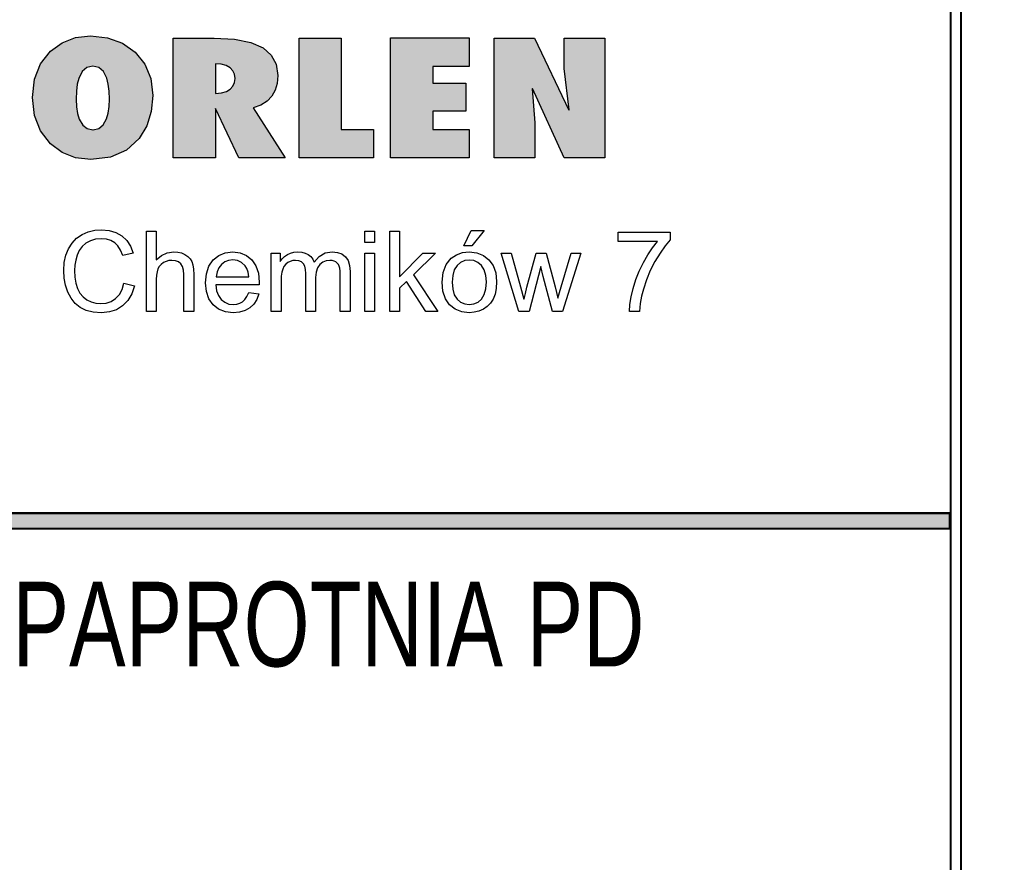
# Model space of a CAD drawing. Header units: millimetres. Extents: x 0 to 6566002, y 0 to 5716629.
# Tile 33 of 99: x 6564218 to 6564245, y 5715792 to 5715814. Entities that reach past the tile are written whole.
import ezdxf
from ezdxf import colors
from ezdxf.entities.mleader import LeaderData, LeaderLine
from ezdxf.math import Vec2, Vec3

# ---------------------------------------------------------------- set-up
doc = ezdxf.new("R2010")
doc.units = ezdxf.units.MM
doc.layers.add('!IS-W-OPIS RZĘDNYCH', color=160, linetype='Continuous', lineweight=13)
doc.layers.add('Opisy', color=1, linetype='Continuous')
doc.styles.add('BIKWYM', font='BIKROMSW.SHX', dxfattribs={"width": 0.8, "oblique": 15})
doc.styles.get("Standard").update_dxf_attribs({"font": 'arial.ttf'})

msp = doc.modelspace()

# ---------------------------------------------------------------- leaders
at = {"layer": '!IS-W-OPIS RZĘDNYCH'}
ml = msp.add_multileader_mtext('Standard', dxfattribs=at)
ml.set_content('{\\C5;STUDNIA WODOMIERZOWA}', color=256)
ml.set_leader_properties()
ml.build(insert=Vec2(0, 0))
ml.multileader.update_dxf_attribs({"has_text_frame": 1, "text_left_attachment_type": 2, "text_right_attachment_type": 2, "dogleg_length": 0.288, "arrow_head_size": 0.5})
ctx = ml.context
ctx.base_point, ctx.char_height, ctx.arrow_head_size, ctx.landing_gap_size, ctx.plane_origin = Vec3(6564820.407, 5715943.264), 0.8, 0.5, 0.104, Vec3(6564830.685, 5715951.059)
ctx.left_attachment, ctx.right_attachment, ctx.text_align_type, ctx.attachment_type = 2, 2, 1, 1
notes = []
notes.append((ctx, [(0, (0, 0, 0), (0, 0), (1, 0), 1, [])]))
ctx.mtext.insert, ctx.mtext.width, ctx.mtext.alignment, ctx.mtext.flow_direction = Vec3(6564825.378, 5715944.351), 7.02417, 2, 5
ctx.mtext.has_bg_fill, ctx.mtext.bg_color, ctx.mtext.bg_scale_factor, ctx.mtext.bg_transparency, ctx.mtext.use_window_bg_color = 1, -1073741824, 1, 0, 1
for ctx, leaders in notes:
    for number, flags, end, landing, length, lines in leaders:
        leader = LeaderData()
        leader.index, (leader.has_last_leader_line, leader.has_dogleg_vector, leader.attachment_direction) = number, flags
        leader.last_leader_point, leader.dogleg_vector, leader.dogleg_length = Vec3(end), Vec3(landing), length
        for number, points, colour, breaks in lines:
            line = LeaderLine()
            line.index, line.vertices, line.color, line.breaks = number, Vec3.list(points), colors.encode_raw_color(colour), breaks
            leader.lines.append(line)
        ctx.leaders.append(leader)

# ---------------------------------------------------------------- next in the draw order: hatches: boundary and pattern name
at = {"layer": 'Opisy', "linetype": 'ByBlock', "ltscale": 100}
h = msp.add_hatch(color=0, dxfattribs=at)
h.paths.add_polyline_path([(6564206.004, 5715813.954), (6564206.004, 5715810.703), (6564207.167, 5715810.703), (6564207.167, 5715811.772), (6564207.245, 5715811.772), (6564207.303, 5715811.772), (6564207.838, 5715811.814), (6564208.262, 5715811.94), (6564208.574, 5715812.15), (6564208.729, 5715812.351), (6564208.821, 5715812.595), (6564208.852, 5715812.88), (6564208.796, 5715813.237), (6564208.628, 5715813.521), (6564208.347, 5715813.735), (6564208.032, 5715813.856), (6564207.639, 5715813.929), (6564207.167, 5715813.954)])
h.paths.add_polyline_path([(6564207.167, 5715813.264), (6564207.317, 5715813.251), (6564207.442, 5715813.213), (6564207.542, 5715813.15), (6564207.614, 5715813.066), (6564207.658, 5715812.969), (6564207.672, 5715812.859), (6564207.658, 5715812.757), (6564207.617, 5715812.671), (6564207.547, 5715812.6), (6564207.45, 5715812.547), (6564207.323, 5715812.515), (6564207.167, 5715812.505)], flags=16)
h.paths.add_polyline_path([(6564209.318, 5715813.954), (6564209.318, 5715810.703), (6564210.469, 5715810.703), (6564210.481, 5715812.194), (6564211.201, 5715810.703), (6564212.438, 5715810.703), (6564211.411, 5715812.388), (6564212.33, 5715813.954), (6564211.11, 5715813.954), (6564210.469, 5715812.574), (6564210.469, 5715813.954)])
h.paths.add_polyline_path([(6564212.92, 5715813.954), (6564212.92, 5715810.703), (6564214.027, 5715810.703), (6564214.027, 5715811.655), (6564213.944, 5715812.615), (6564214.821, 5715810.703), (6564215.933, 5715810.703), (6564215.933, 5715813.954), (6564214.821, 5715813.954), (6564214.821, 5715813.13), (6564214.962, 5715811.966), (6564214.015, 5715813.954)])
h.paths.add_polyline_path([(6564218.419, 5715813.26), (6564218.257, 5715812.838), (6564218.203, 5715812.337), (6564218.256, 5715811.849), (6564218.417, 5715811.43), (6564218.685, 5715811.082), (6564219.004, 5715810.842), (6564219.371, 5715810.699), (6564219.786, 5715810.651), (6564220.321, 5715810.715), (6564220.761, 5715810.908), (6564221.107, 5715811.229), (6564221.309, 5715811.565), (6564221.43, 5715811.955), (6564221.471, 5715812.397), (6564221.418, 5715812.858), (6564221.26, 5715813.251), (6564220.997, 5715813.576), (6564220.65, 5715813.82), (6564220.243, 5715813.965), (6564219.774, 5715814.014), (6564219.366, 5715813.969), (6564219.005, 5715813.832), (6564218.691, 5715813.604)])
h.paths.add_polyline_path([(6564219.547, 5715813.045), (6564219.676, 5715813.157), (6564219.842, 5715813.195), (6564220.003, 5715813.158), (6564220.13, 5715813.048), (6564220.222, 5715812.866), (6564220.263, 5715812.706), (6564220.288, 5715812.517), (6564220.296, 5715812.298), (6564220.287, 5715812.095), (6564220.258, 5715811.914), (6564220.211, 5715811.756), (6564220.121, 5715811.592), (6564220.002, 5715811.494), (6564219.848, 5715811.46), (6564219.688, 5715811.493), (6564219.565, 5715811.59), (6564219.473, 5715811.75), (6564219.426, 5715811.905), (6564219.398, 5715812.086), (6564219.388, 5715812.294), (6564219.396, 5715812.512), (6564219.419, 5715812.7), (6564219.456, 5715812.859)], flags=16)
h.paths.add_polyline_path([(6564222.027, 5715813.954), (6564222.027, 5715810.703), (6564223.178, 5715810.703), (6564223.178, 5715812.043), (6564223.82, 5715810.703), (6564225.073, 5715810.703), (6564224.205, 5715812.056), (6564224.416, 5715812.136), (6564224.585, 5715812.242), (6564224.713, 5715812.376), (6564224.803, 5715812.536), (6564224.857, 5715812.722), (6564224.875, 5715812.936), (6564224.831, 5715813.244), (6564224.698, 5715813.496), (6564224.478, 5715813.691), (6564224.143, 5715813.837), (6564223.698, 5715813.924), (6564223.144, 5715813.954)])
h.paths.add_polyline_path([(6564223.178, 5715813.255), (6564223.336, 5715813.243), (6564223.468, 5715813.207), (6564223.576, 5715813.147), (6564223.654, 5715813.067), (6564223.702, 5715812.971), (6564223.717, 5715812.859), (6564223.702, 5715812.745), (6564223.657, 5715812.648), (6564223.581, 5715812.565), (6564223.476, 5715812.503), (6564223.342, 5715812.466), (6564223.178, 5715812.453)], flags=16)
h.paths.add_polyline_path([(6564225.454, 5715813.954), (6564225.454, 5715810.703), (6564227.479, 5715810.703), (6564227.479, 5715811.47), (6564226.605, 5715811.47), (6564226.605, 5715813.954)])
h.paths.add_polyline_path([(6564227.944, 5715813.962), (6564227.944, 5715810.703), (6564230.089, 5715810.703), (6564230.089, 5715811.47), (6564229.096, 5715811.47), (6564229.096, 5715811.966), (6564229.993, 5715811.966), (6564229.993, 5715812.733), (6564229.096, 5715812.733), (6564229.096, 5715813.186), (6564230.089, 5715813.186), (6564230.089, 5715813.962)])
h.paths.add_polyline_path([(6564230.77, 5715813.954), (6564230.77, 5715810.703), (6564231.876, 5715810.703), (6564231.876, 5715811.655), (6564231.793, 5715812.615), (6564232.67, 5715810.703), (6564233.782, 5715810.703), (6564233.782, 5715813.954), (6564232.67, 5715813.954), (6564232.67, 5715813.13), (6564232.812, 5715811.966), (6564231.865, 5715813.954)])

# ---------------------------------------------------------------- next in the draw order: linework, layer by layer
at = {"color": 0, "linetype": 'Continuous', "const_width": 0.0559}
for points in [[(6564169.983, 5715835.07), (6564243.472, 5715835.07), (6564243.472, 5715740.818), (6564169.983, 5715740.818)], [(6564170.262, 5715834.791), (6564243.193, 5715834.791), (6564243.193, 5715741.098), (6564170.262, 5715741.098)], [(6564170.293, 5715800.606), (6564243.171, 5715800.606), (6564243.171, 5715801.03), (6564170.293, 5715801.03)]]:
    msp.add_lwpolyline(points, close=True, dxfattribs=at)
at = {"color": 0, "linetype": 'Continuous'}
msp.add_solid([(6564170.293, 5715800.606), (6564243.171, 5715800.606), (6564170.293, 5715801.03), (6564243.171, 5715801.03)], dxfattribs=at)
at = {"layer": 'Opisy', "color": 0, "linetype": 'ByBlock', "ltscale": 100}
for p, q in [((6564219.366, 5715813.969), (6564219.774, 5715814.014)), ((6564219.774, 5715814.014), (6564220.243, 5715813.965)), ((6564218.691, 5715813.604), (6564219.005, 5715813.832)), ((6564219.005, 5715813.832), (6564219.366, 5715813.969)), ((6564220.243, 5715813.965), (6564220.65, 5715813.82)), ((6564220.65, 5715813.82), (6564220.997, 5715813.576)), ((6564222.027, 5715810.703), (6564222.027, 5715813.954)), ((6564222.027, 5715813.954), (6564223.144, 5715813.954)), ((6564223.144, 5715813.954), (6564223.698, 5715813.924)), ((6564223.698, 5715813.924), (6564224.143, 5715813.837)), ((6564224.143, 5715813.837), (6564224.478, 5715813.691)), ((6564225.454, 5715810.703), (6564225.454, 5715813.954)), ((6564225.454, 5715813.954), (6564226.605, 5715813.954)), ((6564226.605, 5715813.954), (6564226.605, 5715811.47)), ((6564227.944, 5715810.703), (6564227.944, 5715813.962)), ((6564227.944, 5715813.962), (6564230.089, 5715813.962)), ((6564230.089, 5715813.962), (6564230.089, 5715813.186)), ((6564230.77, 5715810.703), (6564230.77, 5715813.954)), ((6564230.77, 5715813.954), (6564231.865, 5715813.954)), ((6564231.865, 5715813.954), (6564232.795, 5715812)), ((6564232.67, 5715813.13), (6564232.67, 5715813.954)), ((6564232.67, 5715813.954), (6564233.782, 5715813.954)), ((6564233.782, 5715813.954), (6564233.782, 5715810.703)), ((6564218.419, 5715813.26), (6564218.691, 5715813.604)), ((6564220.997, 5715813.576), (6564221.26, 5715813.251)), ((6564224.478, 5715813.691), (6564224.698, 5715813.496)), ((6564224.698, 5715813.496), (6564224.831, 5715813.244)), ((6564218.257, 5715812.838), (6564218.419, 5715813.26)), ((6564221.26, 5715813.251), (6564221.418, 5715812.858)), ((6564223.336, 5715813.243), (6564223.178, 5715813.255)), ((6564223.178, 5715813.255), (6564223.178, 5715812.453)), ((6564223.468, 5715813.207), (6564223.336, 5715813.243)), ((6564223.576, 5715813.147), (6564223.468, 5715813.207)), ((6564224.831, 5715813.244), (6564224.875, 5715812.936)), ((6564219.547, 5715813.045), (6564219.456, 5715812.859)), ((6564219.676, 5715813.157), (6564219.547, 5715813.045)), ((6564219.842, 5715813.195), (6564219.676, 5715813.157)), ((6564220.003, 5715813.158), (6564219.842, 5715813.195)), ((6564220.13, 5715813.048), (6564220.003, 5715813.158)), ((6564220.222, 5715812.866), (6564220.13, 5715813.048)), ((6564223.654, 5715813.067), (6564223.576, 5715813.147)), ((6564223.702, 5715812.971), (6564223.654, 5715813.067)), ((6564223.717, 5715812.859), (6564223.702, 5715812.971)), ((6564224.875, 5715812.936), (6564224.857, 5715812.722)), ((6564230.089, 5715813.186), (6564229.096, 5715813.186)), ((6564229.096, 5715813.186), (6564229.096, 5715812.733)), ((6564232.807, 5715812.009), (6564232.67, 5715813.13)), ((6564218.203, 5715812.337), (6564218.257, 5715812.838)), ((6564219.419, 5715812.7), (6564219.396, 5715812.512)), ((6564219.456, 5715812.859), (6564219.419, 5715812.7)), ((6564220.263, 5715812.706), (6564220.222, 5715812.866)), ((6564220.288, 5715812.517), (6564220.263, 5715812.706)), ((6564221.418, 5715812.858), (6564221.471, 5715812.397)), ((6564223.657, 5715812.648), (6564223.702, 5715812.745)), ((6564223.702, 5715812.745), (6564223.717, 5715812.859)), ((6564224.857, 5715812.722), (6564224.803, 5715812.536)), ((6564229.096, 5715812.733), (6564229.993, 5715812.733)), ((6564229.993, 5715812.733), (6564229.993, 5715811.966)), ((6564219.396, 5715812.512), (6564219.388, 5715812.294)), ((6564220.296, 5715812.298), (6564220.288, 5715812.517)), ((6564223.178, 5715812.453), (6564223.342, 5715812.466)), ((6564223.342, 5715812.466), (6564223.476, 5715812.503)), ((6564223.476, 5715812.503), (6564223.581, 5715812.565)), ((6564223.581, 5715812.565), (6564223.657, 5715812.648)), ((6564224.803, 5715812.536), (6564224.713, 5715812.376)), ((6564231.808, 5715812.582), (6564231.797, 5715812.574)), ((6564231.797, 5715812.574), (6564231.876, 5715811.655)), ((6564232.67, 5715810.703), (6564231.808, 5715812.582)), ((6564218.256, 5715811.849), (6564218.203, 5715812.337)), ((6564219.388, 5715812.294), (6564219.398, 5715812.086)), ((6564220.287, 5715812.095), (6564220.296, 5715812.298)), ((6564221.471, 5715812.397), (6564221.43, 5715811.955)), ((6564224.416, 5715812.136), (6564224.205, 5715812.056)), ((6564224.585, 5715812.242), (6564224.416, 5715812.136)), ((6564224.713, 5715812.376), (6564224.585, 5715812.242)), ((6564219.398, 5715812.086), (6564219.426, 5715811.905)), ((6564219.426, 5715811.905), (6564219.473, 5715811.75)), ((6564220.211, 5715811.756), (6564220.258, 5715811.914)), ((6564220.258, 5715811.914), (6564220.287, 5715812.095)), ((6564221.43, 5715811.955), (6564221.309, 5715811.565)), ((6564223.82, 5715810.703), (6564223.178, 5715812.043)), ((6564223.178, 5715812.043), (6564223.178, 5715810.703)), ((6564224.205, 5715812.056), (6564225.073, 5715810.703)), ((6564229.993, 5715811.966), (6564229.096, 5715811.966)), ((6564229.096, 5715811.966), (6564229.096, 5715811.47)), ((6564232.795, 5715812), (6564232.807, 5715812.009)), ((6564218.417, 5715811.43), (6564218.256, 5715811.849)), ((6564219.473, 5715811.75), (6564219.565, 5715811.59)), ((6564220.121, 5715811.592), (6564220.211, 5715811.756)), ((6564231.876, 5715811.655), (6564231.876, 5715810.703)), ((6564218.685, 5715811.082), (6564218.417, 5715811.43)), ((6564219.565, 5715811.59), (6564219.688, 5715811.493)), ((6564219.688, 5715811.493), (6564219.842, 5715811.461)), ((6564219.842, 5715811.461), (6564219.854, 5715811.461)), ((6564219.854, 5715811.461), (6564220.002, 5715811.494)), ((6564220.002, 5715811.494), (6564220.121, 5715811.592)), ((6564221.309, 5715811.565), (6564221.107, 5715811.229)), ((6564226.605, 5715811.47), (6564227.479, 5715811.47)), ((6564227.479, 5715811.47), (6564227.479, 5715810.703)), ((6564229.096, 5715811.47), (6564230.089, 5715811.47)), ((6564230.089, 5715811.47), (6564230.089, 5715810.703)), ((6564219.004, 5715810.842), (6564218.685, 5715811.082)), ((6564221.107, 5715811.229), (6564220.761, 5715810.908)), ((6564219.371, 5715810.699), (6564219.004, 5715810.842)), ((6564220.761, 5715810.908), (6564220.321, 5715810.715)), ((6564219.786, 5715810.651), (6564219.371, 5715810.699)), ((6564220.321, 5715810.715), (6564219.786, 5715810.651)), ((6564223.178, 5715810.703), (6564222.027, 5715810.703)), ((6564225.073, 5715810.703), (6564223.82, 5715810.703)), ((6564227.479, 5715810.703), (6564225.454, 5715810.703)), ((6564230.089, 5715810.703), (6564227.944, 5715810.703)), ((6564231.876, 5715810.703), (6564230.77, 5715810.703)), ((6564233.782, 5715810.703), (6564232.67, 5715810.703)), ((6564219.549, 5715808.612), (6564219.715, 5715808.685)), ((6564219.715, 5715808.685), (6564219.892, 5715808.729)), ((6564219.892, 5715808.729), (6564220.079, 5715808.743)), ((6564220.079, 5715808.743), (6564220.286, 5715808.725)), ((6564220.286, 5715808.725), (6564220.47, 5715808.669)), ((6564220.47, 5715808.669), (6564220.631, 5715808.576)), ((6564221.302, 5715806.52), (6564221.302, 5715808.706)), ((6564221.302, 5715808.706), (6564221.57, 5715808.706)), ((6564221.57, 5715808.706), (6564221.57, 5715807.922)), ((6564227.243, 5715808.397), (6564227.243, 5715808.706)), ((6564227.243, 5715808.706), (6564227.512, 5715808.706)), ((6564227.512, 5715808.706), (6564227.512, 5715808.397)), ((6564227.922, 5715806.52), (6564227.922, 5715808.706)), ((6564227.922, 5715808.706), (6564228.191, 5715808.706)), ((6564228.191, 5715808.706), (6564228.191, 5715807.46)), ((6564229.941, 5715808.301), (6564230.139, 5715808.718)), ((6564230.139, 5715808.718), (6564230.491, 5715808.718)), ((6564230.491, 5715808.718), (6564230.163, 5715808.301)), ((6564234.143, 5715808.42), (6564234.143, 5715808.678)), ((6564234.143, 5715808.678), (6564235.557, 5715808.678)), ((6564235.557, 5715808.678), (6564235.557, 5715808.469)), ((6564219.178, 5715808.225), (6564219.277, 5715808.381)), ((6564219.277, 5715808.381), (6564219.401, 5715808.51)), ((6564219.401, 5715808.51), (6564219.549, 5715808.612)), ((6564219.774, 5715808.442), (6564219.652, 5715808.375)), ((6564219.914, 5715808.483), (6564219.774, 5715808.442)), ((6564220.073, 5715808.496), (6564219.914, 5715808.483)), ((6564220.211, 5715808.484), (6564220.073, 5715808.496)), ((6564220.332, 5715808.448), (6564220.211, 5715808.484)), ((6564220.437, 5715808.387), (6564220.332, 5715808.448)), ((6564220.526, 5715808.3), (6564220.437, 5715808.387)), ((6564220.631, 5715808.576), (6564220.765, 5715808.45)), ((6564220.765, 5715808.45), (6564220.869, 5715808.294)), ((6564227.512, 5715808.397), (6564227.243, 5715808.397)), ((6564235.213, 5715808.42), (6564234.143, 5715808.42)), ((6564235.08, 5715808.253), (6564235.213, 5715808.42)), ((6564235.557, 5715808.469), (6564235.419, 5715808.305)), ((6564219.105, 5715808.046), (6564219.178, 5715808.225)), ((6564219.471, 5715808.177), (6564219.415, 5715808.051)), ((6564219.55, 5715808.285), (6564219.471, 5715808.177)), ((6564219.652, 5715808.375), (6564219.55, 5715808.285)), ((6564220.599, 5715808.184), (6564220.526, 5715808.3)), ((6564220.658, 5715808.04), (6564220.599, 5715808.184)), ((6564220.869, 5715808.294), (6564220.942, 5715808.107)), ((6564221.707, 5715808.043), (6564221.865, 5715808.116)), ((6564221.865, 5715808.116), (6564222.045, 5715808.14)), ((6564222.045, 5715808.14), (6564222.157, 5715808.132)), ((6564222.157, 5715808.132), (6564222.258, 5715808.109)), ((6564223.267, 5715808.042), (6564223.445, 5715808.115)), ((6564223.445, 5715808.115), (6564223.65, 5715808.14)), ((6564223.65, 5715808.14), (6564223.849, 5715808.116)), ((6564223.849, 5715808.116), (6564224.022, 5715808.044)), ((6564225.223, 5715808.108), (6564225.317, 5715808.132)), ((6564225.317, 5715808.132), (6564225.419, 5715808.14)), ((6564225.419, 5715808.14), (6564225.529, 5715808.132)), ((6564225.529, 5715808.132), (6564225.625, 5715808.107)), ((6564226.167, 5715808.109), (6564226.355, 5715808.14)), ((6564226.355, 5715808.14), (6564226.5, 5715808.125)), ((6564226.5, 5715808.125), (6564226.621, 5715808.082)), ((6564229.738, 5715808.061), (6564229.904, 5715808.12)), ((6564229.904, 5715808.12), (6564230.09, 5715808.14)), ((6564230.163, 5715808.301), (6564229.941, 5715808.301)), ((6564230.09, 5715808.14), (6564230.294, 5715808.116)), ((6564230.294, 5715808.116), (6564230.472, 5715808.045)), ((6564234.951, 5715808.062), (6564235.08, 5715808.253)), ((6564235.419, 5715808.305), (6564235.281, 5715808.108)), ((6564219.048, 5715807.63), (6564219.062, 5715807.848)), ((6564219.062, 5715807.848), (6564219.105, 5715808.046)), ((6564219.376, 5715807.914), (6564219.353, 5715807.774)), ((6564219.415, 5715808.051), (6564219.376, 5715807.914)), ((6564220.942, 5715808.107), (6564220.658, 5715808.04)), ((6564221.57, 5715807.922), (6564221.707, 5715808.043)), ((6564221.765, 5715807.847), (6564221.701, 5715807.8)), ((6564221.837, 5715807.881), (6564221.765, 5715807.847)), ((6564221.911, 5715807.902), (6564221.837, 5715807.881)), ((6564221.989, 5715807.909), (6564221.911, 5715807.902)), ((6564222.088, 5715807.898), (6564221.989, 5715807.909)), ((6564222.17, 5715807.868), (6564222.088, 5715807.898)), ((6564222.236, 5715807.817), (6564222.17, 5715807.868)), ((6564222.258, 5715808.109), (6564222.35, 5715808.07)), ((6564222.35, 5715808.07), (6564222.428, 5715808.018)), ((6564222.428, 5715808.018), (6564222.49, 5715807.954)), ((6564222.49, 5715807.954), (6564222.536, 5715807.879)), ((6564222.536, 5715807.879), (6564222.567, 5715807.785)), ((6564223.002, 5715807.752), (6564223.116, 5715807.919)), ((6564223.116, 5715807.919), (6564223.267, 5715808.042)), ((6564223.433, 5715807.864), (6564223.342, 5715807.795)), ((6564223.537, 5715807.905), (6564223.433, 5715807.864)), ((6564223.653, 5715807.919), (6564223.537, 5715807.905)), ((6564223.781, 5715807.902), (6564223.653, 5715807.919)), ((6564223.892, 5715807.85), (6564223.781, 5715807.902)), ((6564223.986, 5715807.764), (6564223.892, 5715807.85)), ((6564224.022, 5715808.044), (6564224.169, 5715807.924)), ((6564224.169, 5715807.924), (6564224.281, 5715807.76)), ((6564224.699, 5715806.52), (6564224.699, 5715808.104)), ((6564224.699, 5715808.104), (6564224.938, 5715808.104)), ((6564224.938, 5715808.104), (6564224.938, 5715807.882)), ((6564224.938, 5715807.882), (6564224.994, 5715807.954)), ((6564224.994, 5715807.954), (6564225.06, 5715808.016)), ((6564225.06, 5715808.016), (6564225.137, 5715808.069)), ((6564225.15, 5715807.847), (6564225.091, 5715807.801)), ((6564225.137, 5715808.069), (6564225.223, 5715808.108)), ((6564225.216, 5715807.881), (6564225.15, 5715807.847)), ((6564225.285, 5715807.901), (6564225.216, 5715807.881)), ((6564225.359, 5715807.907), (6564225.285, 5715807.901)), ((6564225.449, 5715807.897), (6564225.359, 5715807.907)), ((6564225.521, 5715807.867), (6564225.449, 5715807.897)), ((6564225.574, 5715807.818), (6564225.521, 5715807.867)), ((6564225.625, 5715808.107), (6564225.707, 5715808.066)), ((6564225.707, 5715808.066), (6564225.775, 5715808.011)), ((6564225.775, 5715808.011), (6564225.828, 5715807.943)), ((6564225.828, 5715807.943), (6564225.866, 5715807.862)), ((6564225.866, 5715807.862), (6564226.004, 5715808.016)), ((6564226.004, 5715808.016), (6564226.167, 5715808.109)), ((6564226.098, 5715807.858), (6564226.018, 5715807.796)), ((6564226.19, 5715807.895), (6564226.098, 5715807.858)), ((6564226.295, 5715807.907), (6564226.19, 5715807.895)), ((6564226.354, 5715807.902), (6564226.295, 5715807.907)), ((6564226.408, 5715807.888), (6564226.354, 5715807.902)), ((6564226.457, 5715807.864), (6564226.408, 5715807.888)), ((6564226.497, 5715807.832), (6564226.457, 5715807.864)), ((6564226.621, 5715808.082), (6564226.717, 5715808.009)), ((6564226.717, 5715808.009), (6564226.788, 5715807.906)), ((6564226.788, 5715807.906), (6564226.83, 5715807.772)), ((6564227.243, 5715806.52), (6564227.243, 5715808.104)), ((6564227.243, 5715808.104), (6564227.512, 5715808.104)), ((6564227.512, 5715808.104), (6564227.512, 5715806.52)), ((6564228.191, 5715807.46), (6564228.826, 5715808.104)), ((6564229.173, 5715808.104), (6564228.568, 5715807.516)), ((6564228.826, 5715808.104), (6564229.173, 5715808.104)), ((6564229.456, 5715807.797), (6564229.592, 5715807.964)), ((6564229.592, 5715807.964), (6564229.738, 5715808.061)), ((6564229.852, 5715807.85), (6564229.756, 5715807.767)), ((6564229.964, 5715807.901), (6564229.852, 5715807.85)), ((6564230.09, 5715807.917), (6564229.964, 5715807.901)), ((6564230.215, 5715807.901), (6564230.09, 5715807.917)), ((6564230.326, 5715807.85), (6564230.215, 5715807.901)), ((6564230.422, 5715807.766), (6564230.326, 5715807.85)), ((6564230.472, 5715808.045), (6564230.624, 5715807.926)), ((6564230.624, 5715807.926), (6564230.739, 5715807.765)), ((6564231.438, 5715806.52), (6564230.953, 5715808.104)), ((6564230.953, 5715808.104), (6564231.231, 5715808.104)), ((6564231.231, 5715808.104), (6564231.483, 5715807.19)), ((6564231.658, 5715807.176), (6564231.91, 5715808.104)), ((6564231.91, 5715808.104), (6564232.186, 5715808.104)), ((6564232.186, 5715808.104), (6564232.423, 5715807.186)), ((6564232.593, 5715807.189), (6564232.865, 5715808.104)), ((6564233.126, 5715808.104), (6564232.63, 5715806.52)), ((6564232.865, 5715808.104), (6564233.126, 5715808.104)), ((6564234.716, 5715807.619), (6564234.828, 5715807.848)), ((6564234.828, 5715807.848), (6564234.951, 5715808.062)), ((6564235.144, 5715807.879), (6564235.017, 5715807.631)), ((6564235.281, 5715808.108), (6564235.144, 5715807.879)), ((6564219.06, 5715807.426), (6564219.048, 5715807.63)), ((6564219.353, 5715807.774), (6564219.346, 5715807.631)), ((6564219.346, 5715807.631), (6564219.355, 5715807.453)), ((6564221.59, 5715807.599), (6564221.575, 5715807.502)), ((6564221.615, 5715807.679), (6564221.59, 5715807.599)), ((6564221.651, 5715807.745), (6564221.615, 5715807.679)), ((6564221.701, 5715807.8), (6564221.651, 5715807.745)), ((6564222.284, 5715807.743), (6564222.236, 5715807.817)), ((6564222.313, 5715807.646), (6564222.284, 5715807.743)), ((6564222.323, 5715807.524), (6564222.313, 5715807.646)), ((6564222.567, 5715807.785), (6564222.586, 5715807.667)), ((6564222.586, 5715807.667), (6564222.592, 5715807.524)), ((6564222.934, 5715807.545), (6564223.002, 5715807.752)), ((6564223.225, 5715807.593), (6564223.203, 5715807.464)), ((6564223.271, 5715807.703), (6564223.225, 5715807.593)), ((6564223.342, 5715807.795), (6564223.271, 5715807.703)), ((6564224.034, 5715807.686), (6564223.986, 5715807.764)), ((6564224.068, 5715807.586), (6564224.034, 5715807.686)), ((6564224.087, 5715807.464), (6564224.068, 5715807.586)), ((6564224.281, 5715807.76), (6564224.348, 5715807.557)), ((6564224.986, 5715807.585), (6564224.972, 5715807.475)), ((6564225.01, 5715807.673), (6564224.986, 5715807.585)), ((6564225.045, 5715807.743), (6564225.01, 5715807.673)), ((6564225.091, 5715807.801), (6564225.045, 5715807.743)), ((6564225.61, 5715807.748), (6564225.574, 5715807.818)), ((6564225.632, 5715807.658), (6564225.61, 5715807.748)), ((6564225.639, 5715807.549), (6564225.632, 5715807.658)), ((6564225.92, 5715807.589), (6564225.907, 5715807.441)), ((6564225.957, 5715807.707), (6564225.92, 5715807.589)), ((6564226.018, 5715807.796), (6564225.957, 5715807.707)), ((6564226.529, 5715807.794), (6564226.497, 5715807.832)), ((6564226.551, 5715807.75), (6564226.529, 5715807.794)), ((6564226.566, 5715807.693), (6564226.551, 5715807.75)), ((6564226.574, 5715807.615), (6564226.566, 5715807.693)), ((6564226.577, 5715807.518), (6564226.574, 5715807.615)), ((6564226.83, 5715807.772), (6564226.844, 5715807.607)), ((6564226.844, 5715807.607), (6564226.844, 5715806.52)), ((6564229.347, 5715807.312), (6564229.375, 5715807.58)), ((6564229.375, 5715807.58), (6564229.456, 5715807.797)), ((6564229.682, 5715807.649), (6564229.638, 5715807.498)), ((6564229.756, 5715807.767), (6564229.682, 5715807.649)), ((6564230.496, 5715807.65), (6564230.422, 5715807.766)), ((6564230.54, 5715807.501), (6564230.496, 5715807.65)), ((6564230.739, 5715807.765), (6564230.808, 5715807.568)), ((6564232.039, 5715807.739), (6564231.718, 5715806.52)), ((6564232.1, 5715807.469), (6564232.039, 5715807.739)), ((6564234.624, 5715807.384), (6564234.716, 5715807.619)), ((6564235.017, 5715807.631), (6564234.912, 5715807.378)), ((6564219.099, 5715807.23), (6564219.06, 5715807.426)), ((6564219.355, 5715807.453), (6564219.382, 5715807.291)), ((6564221.575, 5715807.502), (6564221.57, 5715807.387)), ((6564221.57, 5715807.387), (6564221.57, 5715806.52)), ((6564222.323, 5715806.52), (6564222.323, 5715807.524)), ((6564222.592, 5715807.524), (6564222.592, 5715806.52)), ((6564222.911, 5715807.299), (6564222.934, 5715807.545)), ((6564223.203, 5715807.464), (6564224.087, 5715807.464)), ((6564224.348, 5715807.557), (6564224.37, 5715807.315)), ((6564224.37, 5715807.315), (6564224.37, 5715807.296)), ((6564224.972, 5715807.475), (6564224.967, 5715807.342)), ((6564224.967, 5715807.342), (6564224.967, 5715806.52)), ((6564225.639, 5715806.52), (6564225.639, 5715807.549)), ((6564225.907, 5715807.441), (6564225.907, 5715806.52)), ((6564226.577, 5715806.52), (6564226.577, 5715807.518)), ((6564228.38, 5715807.33), (6564228.191, 5715807.148)), ((6564228.903, 5715806.52), (6564228.38, 5715807.33)), ((6564228.568, 5715807.516), (6564229.234, 5715806.52)), ((6564229.37, 5715807.066), (6564229.347, 5715807.312)), ((6564229.638, 5715807.498), (6564229.623, 5715807.312)), ((6564229.623, 5715807.312), (6564229.638, 5715807.126)), ((6564230.555, 5715807.321), (6564230.54, 5715807.501)), ((6564230.54, 5715807.131), (6564230.555, 5715807.321)), ((6564230.808, 5715807.568), (6564230.831, 5715807.335)), ((6564230.831, 5715807.335), (6564230.821, 5715807.145)), ((6564232.352, 5715806.52), (6564232.1, 5715807.469)), ((6564234.55, 5715807.144), (6564234.624, 5715807.384)), ((6564234.912, 5715807.378), (6564234.827, 5715807.121)), ((6564219.163, 5715807.043), (6564219.099, 5715807.23)), ((6564219.252, 5715806.876), (6564219.163, 5715807.043)), ((6564219.382, 5715807.291), (6564219.427, 5715807.144)), ((6564219.427, 5715807.144), (6564219.491, 5715807.017)), ((6564220.563, 5715806.979), (6564220.639, 5715807.118)), ((6564220.639, 5715807.118), (6564220.69, 5715807.287)), ((6564220.69, 5715807.287), (6564220.98, 5715807.214)), ((6564220.98, 5715807.214), (6564220.903, 5715806.995)), ((6564222.933, 5715807.06), (6564222.911, 5715807.299)), ((6564223.001, 5715806.86), (6564222.933, 5715807.06)), ((6564224.369, 5715807.244), (6564223.188, 5715807.244)), ((6564223.188, 5715807.244), (6564223.211, 5715807.083)), ((6564223.211, 5715807.083), (6564223.26, 5715806.95)), ((6564224.37, 5715807.273), (6564224.369, 5715807.244)), ((6564224.37, 5715807.296), (6564224.37, 5715807.273)), ((6564228.191, 5715807.148), (6564228.191, 5715806.52)), ((6564229.438, 5715806.861), (6564229.37, 5715807.066)), ((6564229.638, 5715807.126), (6564229.682, 5715806.975)), ((6564230.496, 5715806.976), (6564230.54, 5715807.131)), ((6564230.821, 5715807.145), (6564230.79, 5715806.985)), ((6564231.483, 5715807.19), (6564231.576, 5715806.85)), ((6564231.616, 5715807.006), (6564231.658, 5715807.176)), ((6564232.423, 5715807.186), (6564232.503, 5715806.883)), ((6564232.503, 5715806.883), (6564232.593, 5715807.189)), ((6564234.495, 5715806.912), (6564234.55, 5715807.144)), ((6564234.827, 5715807.121), (6564234.78, 5715806.933)), ((6564219.364, 5715806.737), (6564219.252, 5715806.876)), ((6564219.491, 5715807.017), (6564219.575, 5715806.914)), ((6564219.575, 5715806.914), (6564219.68, 5715806.833)), ((6564219.68, 5715806.833), (6564219.797, 5715806.776)), ((6564219.797, 5715806.776), (6564219.921, 5715806.742)), ((6564220.205, 5715806.746), (6564220.342, 5715806.793)), ((6564220.342, 5715806.793), (6564220.462, 5715806.87)), ((6564220.462, 5715806.87), (6564220.563, 5715806.979)), ((6564220.794, 5715806.814), (6564220.653, 5715806.67)), ((6564220.903, 5715806.995), (6564220.794, 5715806.814)), ((6564223.114, 5715806.698), (6564223.001, 5715806.86)), ((6564223.26, 5715806.95), (6564223.336, 5715806.844)), ((6564223.336, 5715806.844), (6564223.432, 5715806.767)), ((6564223.844, 5715806.74), (6564223.919, 5715806.783)), ((6564223.919, 5715806.783), (6564223.983, 5715806.845)), ((6564223.983, 5715806.845), (6564224.038, 5715806.927)), ((6564224.038, 5715806.927), (6564224.084, 5715807.03)), ((6564224.084, 5715807.03), (6564224.361, 5715806.996)), ((6564224.305, 5715806.846), (6564224.224, 5715806.72)), ((6564224.361, 5715806.996), (6564224.305, 5715806.846)), ((6564229.552, 5715806.698), (6564229.438, 5715806.861)), ((6564229.682, 5715806.975), (6564229.756, 5715806.857)), ((6564229.756, 5715806.857), (6564229.852, 5715806.772)), ((6564229.852, 5715806.772), (6564229.964, 5715806.722)), ((6564230.216, 5715806.722), (6564230.327, 5715806.773)), ((6564230.327, 5715806.773), (6564230.423, 5715806.857)), ((6564230.423, 5715806.857), (6564230.496, 5715806.976)), ((6564230.739, 5715806.854), (6564230.669, 5715806.745)), ((6564230.79, 5715806.985), (6564230.739, 5715806.854)), ((6564231.576, 5715806.85), (6564231.588, 5715806.897)), ((6564231.588, 5715806.897), (6564231.616, 5715807.006)), ((6564234.462, 5715806.704), (6564234.495, 5715806.912)), ((6564234.78, 5715806.933), (6564234.745, 5715806.732)), ((6564219.5, 5715806.627), (6564219.364, 5715806.737)), ((6564219.662, 5715806.547), (6564219.5, 5715806.627)), ((6564219.854, 5715806.499), (6564219.662, 5715806.547)), ((6564219.921, 5715806.742), (6564220.051, 5715806.731)), ((6564220.051, 5715806.731), (6564220.205, 5715806.746)), ((6564220.291, 5715806.504), (6564220.075, 5715806.483)), ((6564220.483, 5715806.566), (6564220.291, 5715806.504)), ((6564220.653, 5715806.67), (6564220.483, 5715806.566)), ((6564221.57, 5715806.52), (6564221.302, 5715806.52)), ((6564222.592, 5715806.52), (6564222.323, 5715806.52)), ((6564223.266, 5715806.58), (6564223.114, 5715806.698)), ((6564223.449, 5715806.508), (6564223.266, 5715806.58)), ((6564223.432, 5715806.767), (6564223.542, 5715806.721)), ((6564223.665, 5715806.485), (6564223.449, 5715806.508)), ((6564223.542, 5715806.721), (6564223.667, 5715806.705)), ((6564223.667, 5715806.705), (6564223.76, 5715806.714)), ((6564223.76, 5715806.714), (6564223.844, 5715806.74)), ((6564223.989, 5715806.544), (6564223.838, 5715806.5)), ((6564224.119, 5715806.619), (6564223.989, 5715806.544)), ((6564224.224, 5715806.72), (6564224.119, 5715806.619)), ((6564224.967, 5715806.52), (6564224.699, 5715806.52)), ((6564225.907, 5715806.52), (6564225.639, 5715806.52)), ((6564226.844, 5715806.52), (6564226.577, 5715806.52)), ((6564227.512, 5715806.52), (6564227.243, 5715806.52)), ((6564228.191, 5715806.52), (6564227.922, 5715806.52)), ((6564229.234, 5715806.52), (6564228.903, 5715806.52)), ((6564229.703, 5715806.579), (6564229.552, 5715806.698)), ((6564229.883, 5715806.508), (6564229.703, 5715806.579)), ((6564230.09, 5715806.485), (6564229.883, 5715806.508)), ((6564229.964, 5715806.722), (6564230.09, 5715806.705)), ((6564230.09, 5715806.705), (6564230.216, 5715806.722)), ((6564230.352, 5715806.528), (6564230.225, 5715806.495)), ((6564230.473, 5715806.581), (6564230.352, 5715806.528)), ((6564230.58, 5715806.655), (6564230.473, 5715806.581)), ((6564230.669, 5715806.745), (6564230.58, 5715806.655)), ((6564231.718, 5715806.52), (6564231.438, 5715806.52)), ((6564232.63, 5715806.52), (6564232.352, 5715806.52)), ((6564234.448, 5715806.52), (6564234.462, 5715806.704)), ((6564234.724, 5715806.52), (6564234.448, 5715806.52)), ((6564234.745, 5715806.732), (6564234.724, 5715806.52)), ((6564220.075, 5715806.483), (6564219.854, 5715806.499)), ((6564223.838, 5715806.5), (6564223.665, 5715806.485)), ((6564230.225, 5715806.495), (6564230.09, 5715806.485))]:
    msp.add_line(p, q, dxfattribs=at)

# ---------------------------------------------------------------- next in the draw order: texts
at = {"color": 0, "linetype": 'Continuous', "style": 'BIKWYM', "width": 0.75}
msp.add_text('PAPROTNIA PD', height=2.304, dxfattribs=at).set_placement((6564217.653, 5715796.859))

doc.saveas('drawing.dxf')
